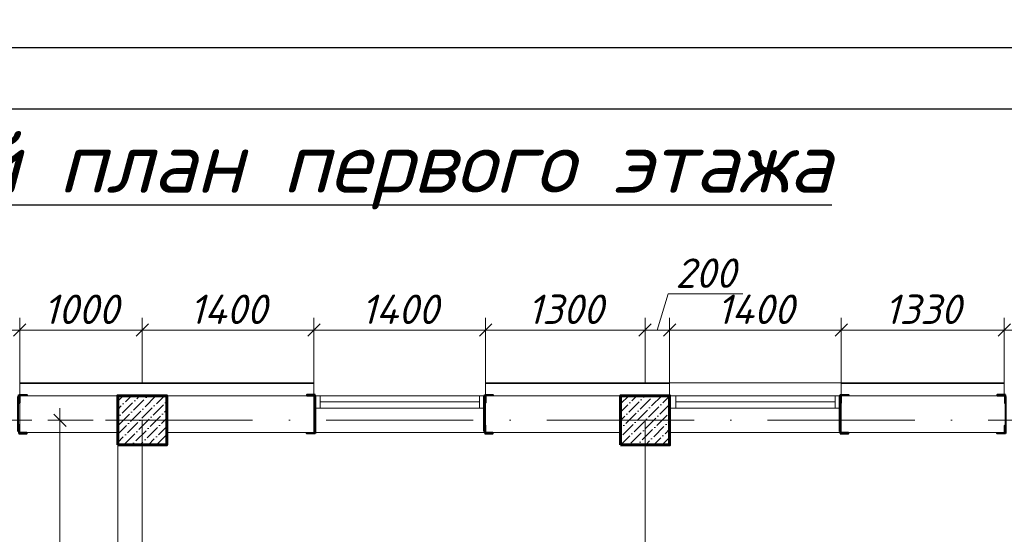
# Model space of a CAD drawing. Header units: millimetres. Extents: x 363306 to 7757304, y 1022887 to 1207196.
# Tile 152 of 256: x 938462 to 946492, y 1084707 to 1088906. Entities that reach past the tile are written whole.
import ezdxf
from ezdxf import colors
from ezdxf.entities.mleader import LeaderData, LeaderLine
from ezdxf.math import Vec2, Vec3

# ---------------------------------------------------------------- set-up
doc = ezdxf.new("R2010")
doc.units = ezdxf.units.MM
doc.linetypes.add('ACAD_ISO10W100', pattern=[18, 12, -3, 0, -3])
for name, color, linetype in [('0 @ 100', 7, 'Continuous'), ('kcd_tx', 7, 'Continuous'), ('O3SAD', 1, 'Continuous')]:
    doc.layers.add(name, color=color, linetype=linetype)
doc.layers.add('5   0.30', color=1, linetype='Continuous', lineweight=30)
doc.layers.add('размеры', color=12, linetype='Continuous', lineweight=15)
doc.styles.add('Arial', font='arial.ttf')
doc.styles.add('ISOCPEUR', font='isocpeur.TTF')
doc.styles.get("Standard").update_dxf_attribs({"font": 'isocpeui.ttf'})
doc.styles.add('WMF-Times New Roman0', font='times.ttf')
doc.styles.add('ГОСТ 2.304', font='isocpeui.ttf')
doc.dimstyles.new('Санжар', dxfattribs={"dimtxt": 240, "dimasz": 200, "dimexe": 200, "dimexo": 200, "dimgap": 50, "dimtad": 1, "dimdec": 0, "dimtxsty": 'Standard', "dimblk": 'OBLIQUE', "dimcen": 2.5, "dimdle": 200, "dimclrd": 152, "dimclre": 152, "dimclrt": 152, "dimadec": 0, "dimazin": 0, "dimtfac": 1, "dimtdec": 0, "dimtmove": 0, "dimatfit": 3, "dimldrblk": 'OBLIQUE', "dimfxl": 0, "dimlwd": 0, "dimlwe": 0, "dimarcsym": 0})

# ---------------------------------------------------------------- blocks, each defined once
blk = doc.blocks.new('*U112')
at = {"color": 0, "linetype": 'ByBlock', "lineweight": -2, "ltscale": 100}
blk.add_lwpolyline([(0, 0), (63, 0), (63, 2.7, 0.414214), (60.7, 5), (12, 5, -0.414214), (5, 12), (5, 60.7, 0.414214), (2.7, 63), (0, 63)], format="xyb", close=True, dxfattribs=at)
blk = doc.blocks.new('*U116')
at = {"color": 0, "linetype": 'ByBlock', "lineweight": -2, "ltscale": 100}
blk.add_lwpolyline([(0, 0), (63, 0), (63, 2.7, 0.414214), (60.7, 5), (12, 5, -0.414214), (5, 12), (5, 60.7, 0.414214), (2.7, 63), (0, 63)], format="xyb", close=True, dxfattribs=at)
blk = doc.blocks.new('fdsfsdfsf')
at = {"layer": '5   0.30', "color": 3, "lineweight": 40, "ltscale": 200}
blk.add_line((598335.9, 1214123.1), (598335.9, 1214407.3), dxfattribs=at)
at = {"layer": '5   0.30', "color": 3, "lineweight": 40, "ltscale": 200, "extrusion": (0, 0, -1), "xscale": 1.05763968, "yscale": 1.05763968, "zscale": -1.05763968, "rotation": 180}
blk.add_blockref('*U116', (-598340, 1214421.6), dxfattribs=at)
at = {"layer": '5   0.30', "color": 3, "lineweight": 40, "ltscale": 200, "xscale": 1.05763968, "yscale": 1.05763968, "zscale": 1.05763968}
blk.add_blockref('*U116', (598340, 1214106.8), dxfattribs=at)
blk = doc.blocks.new('_Oblique')
at = {"color": 0, "linetype": 'ByBlock', "lineweight": -2}
blk.add_line((-0.5, -0.5), (0.5, 0.5), dxfattribs=at)
blk = doc.blocks.new('*D772')
at = {"layer": 'Defpoints', "color": 0, "lineweight": 25, "transparency": 16777216}
for p in [(938462.3, 1086373), (937062.3, 1085837), (938462.3, 1085837)]:
    blk.add_point(p, dxfattribs=at)
at = {"layer": 'kcd_tx', "lineweight": 0, "transparency": 16777216}
for p, q in [((937062.3, 1085937), (937062.3, 1086473)), ((938462.3, 1085937), (938462.3, 1086473)), ((936962.3, 1086373), (938562.3, 1086373))]:
    blk.add_line(p, q, dxfattribs=at)
at = {"layer": 'kcd_tx', "lineweight": 0, "transparency": 16777216, "xscale": 100, "yscale": 100, "zscale": 100, "rotation": 180}
blk.add_blockref('_Oblique', (937062.3, 1086373), dxfattribs=at)
at = {"layer": 'kcd_tx', "lineweight": 0, "transparency": 16777216, "xscale": 100, "yscale": 100, "zscale": 100}
blk.add_blockref('_Oblique', (938462.3, 1086373), dxfattribs=at)
at = {"layer": 'kcd_tx', "lineweight": 30, "transparency": 16777216, "insert": (937762.3, 1086543), "char_height": 240, "attachment_point": 5}
blk.add_mtext('1400', dxfattribs=at)
blk = doc.blocks.new('*D773')
at = {"layer": 'Defpoints', "color": 0, "lineweight": 25, "transparency": 16777216}
for p in [(939462.3, 1086373), (938462.3, 1085837), (939462.3, 1085837)]:
    blk.add_point(p, dxfattribs=at)
at = {"layer": 'kcd_tx', "lineweight": 0, "transparency": 16777216}
for p, q in [((938462.3, 1085937), (938462.3, 1086473)), ((939462.3, 1085937), (939462.3, 1086473)), ((938362.3, 1086373), (939562.3, 1086373))]:
    blk.add_line(p, q, dxfattribs=at)
at = {"layer": 'kcd_tx', "lineweight": 0, "transparency": 16777216, "xscale": 100, "yscale": 100, "zscale": 100, "rotation": 180}
blk.add_blockref('_Oblique', (938462.3, 1086373), dxfattribs=at)
at = {"layer": 'kcd_tx', "lineweight": 0, "transparency": 16777216, "xscale": 100, "yscale": 100, "zscale": 100}
blk.add_blockref('_Oblique', (939462.3, 1086373), dxfattribs=at)
at = {"layer": 'kcd_tx', "lineweight": 30, "transparency": 16777216, "insert": (938962.3, 1086543), "char_height": 240, "attachment_point": 5}
blk.add_mtext('1000', dxfattribs=at)
blk = doc.blocks.new('*D774')
at = {"layer": 'Defpoints', "color": 0, "lineweight": 25, "transparency": 16777216}
for p in [(940862.3, 1086373), (939462.3, 1085837), (940862.3, 1085837)]:
    blk.add_point(p, dxfattribs=at)
at = {"layer": 'kcd_tx', "lineweight": 0, "transparency": 16777216}
for p, q in [((939462.3, 1085937), (939462.3, 1086473)), ((940862.3, 1085937), (940862.3, 1086473)), ((939362.3, 1086373), (940962.3, 1086373))]:
    blk.add_line(p, q, dxfattribs=at)
at = {"layer": 'kcd_tx', "lineweight": 0, "transparency": 16777216, "xscale": 100, "yscale": 100, "zscale": 100, "rotation": 180}
blk.add_blockref('_Oblique', (939462.3, 1086373), dxfattribs=at)
at = {"layer": 'kcd_tx', "lineweight": 0, "transparency": 16777216, "xscale": 100, "yscale": 100, "zscale": 100}
blk.add_blockref('_Oblique', (940862.3, 1086373), dxfattribs=at)
at = {"layer": 'kcd_tx', "lineweight": 30, "transparency": 16777216, "insert": (940162.3, 1086543), "char_height": 240, "attachment_point": 5}
blk.add_mtext('1400', dxfattribs=at)
blk = doc.blocks.new('*D775')
at = {"layer": 'Defpoints', "color": 0, "lineweight": 25, "transparency": 16777216}
for p in [(942262.3, 1086373), (940862.3, 1085837), (942262.3, 1085837)]:
    blk.add_point(p, dxfattribs=at)
at = {"layer": 'kcd_tx', "lineweight": 0, "transparency": 16777216}
for p, q in [((940862.3, 1085937), (940862.3, 1086473)), ((942262.3, 1085937), (942262.3, 1086473)), ((940762.3, 1086373), (942362.3, 1086373))]:
    blk.add_line(p, q, dxfattribs=at)
at = {"layer": 'kcd_tx', "lineweight": 0, "transparency": 16777216, "xscale": 100, "yscale": 100, "zscale": 100, "rotation": 180}
blk.add_blockref('_Oblique', (940862.3, 1086373), dxfattribs=at)
at = {"layer": 'kcd_tx', "lineweight": 0, "transparency": 16777216, "xscale": 100, "yscale": 100, "zscale": 100}
blk.add_blockref('_Oblique', (942262.3, 1086373), dxfattribs=at)
at = {"layer": 'kcd_tx', "lineweight": 30, "transparency": 16777216, "insert": (941562.3, 1086543), "char_height": 240, "attachment_point": 5}
blk.add_mtext('1400', dxfattribs=at)
blk = doc.blocks.new('*D776')
at = {"layer": 'Defpoints', "color": 0, "lineweight": 25, "transparency": 16777216}
for p in [(943562.3, 1086373), (942262.3, 1085837), (943562.3, 1085837)]:
    blk.add_point(p, dxfattribs=at)
at = {"layer": 'kcd_tx', "lineweight": 0, "transparency": 16777216}
for p, q in [((942262.3, 1085937), (942262.3, 1086473)), ((943562.3, 1085937), (943562.3, 1086473)), ((942162.3, 1086373), (943662.3, 1086373))]:
    blk.add_line(p, q, dxfattribs=at)
at = {"layer": 'kcd_tx', "lineweight": 0, "transparency": 16777216, "xscale": 100, "yscale": 100, "zscale": 100, "rotation": 180}
blk.add_blockref('_Oblique', (942262.3, 1086373), dxfattribs=at)
at = {"layer": 'kcd_tx', "lineweight": 0, "transparency": 16777216, "xscale": 100, "yscale": 100, "zscale": 100}
blk.add_blockref('_Oblique', (943562.3, 1086373), dxfattribs=at)
at = {"layer": 'kcd_tx', "lineweight": 30, "transparency": 16777216, "insert": (942912.3, 1086543), "char_height": 240, "attachment_point": 5}
blk.add_mtext('1300', dxfattribs=at)
blk = doc.blocks.new('*D777')
at = {"layer": 'Defpoints', "color": 0, "lineweight": 25, "transparency": 16777216}
for p in [(943762.3, 1086373), (943562.3, 1085837), (943762.3, 1085837)]:
    blk.add_point(p, dxfattribs=at)
at = {"layer": 'kcd_tx', "lineweight": 0, "transparency": 16777216}
for p, q in [((943662.3, 1086373), (943750.8, 1086668)), ((943750.8, 1086668), (944360.6, 1086668)), ((943562.3, 1085937), (943562.3, 1086473)), ((943762.3, 1085937), (943762.3, 1086473)), ((943462.3, 1086373), (943862.3, 1086373))]:
    blk.add_line(p, q, dxfattribs=at)
at = {"layer": 'kcd_tx', "lineweight": 0, "transparency": 16777216, "xscale": 100, "yscale": 100, "zscale": 100, "rotation": 180}
blk.add_blockref('_Oblique', (943562.3, 1086373), dxfattribs=at)
at = {"layer": 'kcd_tx', "lineweight": 0, "transparency": 16777216, "xscale": 100, "yscale": 100, "zscale": 100}
blk.add_blockref('_Oblique', (943762.3, 1086373), dxfattribs=at)
at = {"layer": 'kcd_tx', "lineweight": 30, "transparency": 16777216, "insert": (944055.7, 1086838), "char_height": 240, "attachment_point": 5}
blk.add_mtext('200', dxfattribs=at)
blk = doc.blocks.new('*D778')
at = {"layer": 'Defpoints', "color": 0, "lineweight": 25, "transparency": 16777216}
for p in [(945162.3, 1086373), (943762.3, 1085837), (945162.3, 1085837)]:
    blk.add_point(p, dxfattribs=at)
at = {"layer": 'kcd_tx', "lineweight": 0, "transparency": 16777216}
for p, q in [((943762.3, 1085937), (943762.3, 1086473)), ((945162.3, 1085937), (945162.3, 1086473)), ((943662.3, 1086373), (945262.3, 1086373))]:
    blk.add_line(p, q, dxfattribs=at)
at = {"layer": 'kcd_tx', "lineweight": 0, "transparency": 16777216, "xscale": 100, "yscale": 100, "zscale": 100, "rotation": 180}
blk.add_blockref('_Oblique', (943762.3, 1086373), dxfattribs=at)
at = {"layer": 'kcd_tx', "lineweight": 0, "transparency": 16777216, "xscale": 100, "yscale": 100, "zscale": 100}
blk.add_blockref('_Oblique', (945162.3, 1086373), dxfattribs=at)
at = {"layer": 'kcd_tx', "lineweight": 30, "transparency": 16777216, "insert": (944462.3, 1086543), "char_height": 240, "attachment_point": 5}
blk.add_mtext('1400', dxfattribs=at)
blk = doc.blocks.new('*D779')
at = {"layer": 'Defpoints', "color": 0, "lineweight": 25, "transparency": 16777216}
for p in [(946492.3, 1086373), (945162.3, 1085837), (946492.3, 1085837)]:
    blk.add_point(p, dxfattribs=at)
at = {"layer": 'kcd_tx', "lineweight": 0, "transparency": 16777216}
for p, q in [((945162.3, 1085937), (945162.3, 1086473)), ((946492.3, 1085937), (946492.3, 1086473)), ((945062.3, 1086373), (946592.3, 1086373))]:
    blk.add_line(p, q, dxfattribs=at)
at = {"layer": 'kcd_tx', "lineweight": 0, "transparency": 16777216, "xscale": 100, "yscale": 100, "zscale": 100, "rotation": 180}
blk.add_blockref('_Oblique', (945162.3, 1086373), dxfattribs=at)
at = {"layer": 'kcd_tx', "lineweight": 0, "transparency": 16777216, "xscale": 100, "yscale": 100, "zscale": 100}
blk.add_blockref('_Oblique', (946492.3, 1086373), dxfattribs=at)
at = {"layer": 'kcd_tx', "lineweight": 30, "transparency": 16777216, "insert": (945827.3, 1086543), "char_height": 240, "attachment_point": 5}
blk.add_mtext('1330', dxfattribs=at)
blk = doc.blocks.new('*D780')
at = {"layer": 'Defpoints', "color": 0, "lineweight": 25, "transparency": 16777216}
for p in [(947892.3, 1086373), (946492.3, 1085837), (947892.3, 1085837)]:
    blk.add_point(p, dxfattribs=at)
at = {"layer": 'kcd_tx', "lineweight": 0, "transparency": 16777216}
for p, q in [((946492.3, 1085937), (946492.3, 1086473)), ((947892.3, 1085937), (947892.3, 1086473)), ((946392.3, 1086373), (947992.3, 1086373))]:
    blk.add_line(p, q, dxfattribs=at)
at = {"layer": 'kcd_tx', "lineweight": 0, "transparency": 16777216, "xscale": 100, "yscale": 100, "zscale": 100, "rotation": 180}
blk.add_blockref('_Oblique', (946492.3, 1086373), dxfattribs=at)
at = {"layer": 'kcd_tx', "lineweight": 0, "transparency": 16777216, "xscale": 100, "yscale": 100, "zscale": 100}
blk.add_blockref('_Oblique', (947892.3, 1086373), dxfattribs=at)
at = {"layer": 'kcd_tx', "lineweight": 30, "transparency": 16777216, "insert": (947192.3, 1086543), "char_height": 240, "attachment_point": 5}
blk.add_mtext('1400', dxfattribs=at)
blk = doc.blocks.new('*D700')
at = {"layer": 'Defpoints', "color": 0, "lineweight": 25, "transparency": 16777216}
for p in [(938790.8, 1085637), (939162.3, 1085637), (939262.3, 1082487)]:
    blk.add_point(p, dxfattribs=at)
at = {"layer": 'kcd_tx', "lineweight": 0, "transparency": 16777216}
for p, q in [((938790.8, 1082387), (938790.8, 1085737)), ((939062.3, 1085637), (938690.8, 1085637)), ((939162.3, 1082487), (938690.8, 1082487))]:
    blk.add_line(p, q, dxfattribs=at)
at = {"layer": 'kcd_tx', "lineweight": 0, "transparency": 16777216, "xscale": 100, "yscale": 100, "zscale": 100}
for p, rotation in [((938790.8, 1085637), 90), ((938790.8, 1082487), 270)]:
    blk.add_blockref('_Oblique', p, dxfattribs=dict(at, rotation=rotation))
at = {"layer": 'kcd_tx', "lineweight": 30, "transparency": 16777216, "insert": (938620.8, 1084062), "char_height": 240, "attachment_point": 5, "rotation": 90}
blk.add_mtext('3150', dxfattribs=at)
blk = doc.blocks.new('dsfsdfsf')
at = {"layer": '5   0.30', "color": 3, "lineweight": 40, "ltscale": 200}
for p, q in [((584481.3, 1195834.3), (584481.3, 1196118.5)), ((585856.9, 1195834.3), (585856.9, 1196118.5))]:
    blk.add_line(p, q, dxfattribs=at)
at = {"layer": '5   0.30', "color": 3, "lineweight": 40, "ltscale": 200, "extrusion": (0, 0, -1), "yscale": 1.05763968, "zscale": -1.05763968, "rotation": 180}
for p, xscale in [((-584477.3, 1196132.8), -1.05763968), ((-585861, 1196132.8), 1.05763968)]:
    blk.add_blockref('*U112', p, dxfattribs=dict(at, xscale=xscale))
at = {"layer": '5   0.30', "color": 3, "lineweight": 40, "ltscale": 200, "yscale": 1.05763968, "zscale": 1.05763968}
for p, xscale in [((584477.3, 1195818), -1.05763968), ((585861, 1195818), 1.05763968)]:
    blk.add_blockref('*U112', p, dxfattribs=dict(at, xscale=xscale))
ml = blk.add_multileader_mtext('Standard')
ml.set_content('{\\fISOCPEUR|b0|i1|c204|p34;\\C5;Ст-1}', color=256, style='ISOCPEUR')
ml.set_leader_properties()
ml.build(insert=Vec2(0, 0))
ml.multileader.update_dxf_attribs({"text_left_attachment_type": 6, "text_right_attachment_type": 6, "dogleg_length": 0.208, "arrow_head_size": 187.5, "scale": 100})
ctx = ml.context
ctx.base_point, ctx.scale, ctx.char_height, ctx.arrow_head_size, ctx.landing_gap_size, ctx.plane_origin = Vec3(584902.5, 1195302), 100, 200, 187.5, 0, Vec3(589107.2, 1193904.4)
ctx.left_attachment, ctx.right_attachment, ctx.text_align_type = 6, 6, 1
notes = []
notes.append((ctx, [(1, (1, 1, 0), (585499.9, 1195302), (-1, 0), 20.8, [(2, [(584477.3, 1195818)], 0, []), (1, [(585879.7, 1195826.4), (585879.7, 1195826.4)], 0, [])])]))
ctx.mtext.insert, ctx.mtext.alignment, ctx.mtext.flow_direction = Vec3(585190.8, 1195542), 2, 5
for ctx, leaders in notes:
    for number, flags, end, landing, length, lines in leaders:
        leader = LeaderData()
        leader.index, (leader.has_last_leader_line, leader.has_dogleg_vector, leader.attachment_direction) = number, flags
        leader.last_leader_point, leader.dogleg_vector, leader.dogleg_length = Vec3(end), Vec3(landing), length
        for number, points, colour, breaks in lines:
            line = LeaderLine()
            line.index, line.vertices, line.color, line.breaks = number, Vec3.list(points), colors.encode_raw_color(colour), breaks
            leader.lines.append(line)
        ctx.leaders.append(leader)

msp = doc.modelspace()

# ---------------------------------------------------------------- hatches: boundary and pattern name
at = {"lineweight": 0, "ltscale": 100}
h = msp.add_hatch(dxfattribs=at)
h.set_pattern_fill('ANSI36', color=256, scale=15, style=0)
h.set_pattern_definition([(45, (-16104500.283, 10268667.04), (25.25697034, 92.60889125), [119.0625, -23.8125, 0, -23.8125])])
h.paths.add_polyline_path([(939662.268, 1085837.041), (939262.268, 1085837.041), (939262.268, 1085437.041), (939662.268, 1085437.041)])
h = msp.add_hatch(dxfattribs=at)
h.set_pattern_fill('ANSI36', color=256, scale=15, style=0)
h.set_pattern_definition([(45, (-16109200.283, 10268667.04), (25.25697034, 92.60889125), [119.0625, -23.8125, 0, -23.8125])])
h.paths.add_polyline_path([(943762.268, 1085837.041), (943362.268, 1085837.041), (943362.268, 1085437.041), (943762.268, 1085437.041)])

# ---------------------------------------------------------------- linework, layer by layer
for p, q in [((945162.268, 1085944.041), (943762.268, 1085944.041)), ((940862.268, 1085837.041), (938462.268, 1085837.041)), ((938462.268, 1085837.041), (938462.268, 1085537.041)), ((940862.268, 1085837.041), (940862.268, 1085537.041)), ((943762.268, 1085837.041), (942262.268, 1085837.041)), ((942262.268, 1085837.041), (942262.268, 1085537.041)), ((943762.268, 1085837.041), (943762.268, 1085437.041)), ((946492.268, 1085837.041), (945162.268, 1085837.041)), ((945162.268, 1085837.041), (945162.268, 1085537.041)), ((939262.268, 1085537.041), (938462.268, 1085537.041)), ((940862.268, 1085537.041), (939662.268, 1085537.041)), ((942262.268, 1085537.041), (940862.268, 1085537.041)), ((942262.268, 1085537.041), (940862.268, 1085537.041)), ((943362.268, 1085537.041), (942262.268, 1085537.041)), ((945162.268, 1085537.041), (943762.268, 1085537.041)), ((945162.268, 1085537.041), (943762.268, 1085537.041)), ((946492.268, 1085537.041), (945162.268, 1085537.041)), ((939262.268, 1079537.041), (939262.268, 1085437.041)), ((939462.268, 1079537.041), (939462.268, 1085437.041))]:
    msp.add_line(p, q, dxfattribs=at)
at = {"color": 5, "lineweight": 0}
for p, q in [((942212.268, 1085837.041), (940912.268, 1085837.041)), ((945112.268, 1085837.041), (943812.268, 1085837.041)), ((942212.268, 1085787.041), (940912.268, 1085787.041)), ((942212.268, 1085737.041), (940912.268, 1085737.041)), ((945112.268, 1085787.041), (943812.268, 1085787.041)), ((945112.268, 1085737.041), (943812.268, 1085737.041))]:
    msp.add_line(p, q, dxfattribs=at)
at = {"color": 1, "linetype": 'ACAD_ISO10W100', "lineweight": 9, "ltscale": 100}
for p, q in [((952962.268, 1085637.041), (923748.61, 1085637.041)), ((939462.268, 1085637.041), (939462.268, 1065521.995)), ((943562.268, 1085637.041), (943562.268, 1065521.995))]:
    msp.add_line(p, q, dxfattribs=at)
at = {"lineweight": 30}
msp.add_lwpolyline([(922706.348, 1088178.072), (962206.348, 1088178.072), (962206.348, 1059478.072), (922706.348, 1059478.072)], close=True, dxfattribs=at)
at = {"color": 252, "lineweight": 0, "ltscale": 100}
for points in [[(940862.268, 1085944.041), (938462.268, 1085944.041)], [(938462.268, 1085837.041), (938462.268, 1085944.041)], [(940862.268, 1085837.041), (940862.268, 1085944.041)], [(943762.268, 1085944.041), (942262.268, 1085944.041)], [(942262.268, 1085837.041), (942262.268, 1085944.041)], [(943762.268, 1085837.041), (943762.268, 1085944.041)], [(946492.268, 1085944.041), (945162.268, 1085944.041)], [(945162.268, 1085837.041), (945162.268, 1085944.041)], [(946492.268, 1085837.041), (946492.268, 1085944.041)]]:
    msp.add_lwpolyline(points, dxfattribs=at)
at = {"color": 32, "lineweight": 0, "ltscale": 100}
for points in [[(940862.268, 1085937.041), (938462.268, 1085937.041)], [(943762.268, 1085937.041), (942262.268, 1085937.041)], [(946492.268, 1085937.041), (945162.268, 1085937.041)]]:
    msp.add_lwpolyline(points, dxfattribs=at)
at = {"color": 5, "lineweight": 0}
for points in [[(940862.268, 1085737.041), (940912.268, 1085737.041), (940912.268, 1085837.041), (940862.268, 1085837.041)], [(942262.268, 1085737.041), (942212.268, 1085737.041), (942212.268, 1085837.041), (942262.268, 1085837.041)], [(943762.268, 1085737.041), (943812.268, 1085737.041), (943812.268, 1085837.041), (943762.268, 1085837.041)], [(945162.268, 1085737.041), (945112.268, 1085737.041), (945112.268, 1085837.041), (945162.268, 1085837.041)]]:
    msp.add_lwpolyline(points, close=True, dxfattribs=at)
at = {"layer": 'O3SAD', "color": 1}
msp.add_lwpolyline([(920706.348, 1088678.072), (962706.348, 1088678.072), (962706.348, 1058978.072), (920706.348, 1058978.072)], close=True, dxfattribs=at)
at = {"layer": 'размеры', "lineweight": 60, "ltscale": 5}
for points in [[(939262.268, 1085437.041), (939662.268, 1085437.041), (939662.268, 1085837.041), (939262.268, 1085837.041)], [(943362.268, 1085437.041), (943762.268, 1085437.041), (943762.268, 1085837.041), (943362.268, 1085837.041)]]:
    msp.add_lwpolyline(points, close=True, dxfattribs=at)

# ---------------------------------------------------------------- block references
at = {"color": 244, "lineweight": 0, "true_color": 0x991b1e}
for name, p in [('dsfsdfsf', (352593.837, -110288.337)), ('dsfsdfsf', (356393.837, -110288.337)), ('fdsfsdfsf', (346814.845, -128577.129)), ('dsfsdfsf', (362023.837, -110288.337))]:
    msp.add_blockref(name, p, dxfattribs=at)

# ---------------------------------------------------------------- texts
at = {"insert": (940027.538, 1087994.201), "char_height": 500, "width": 10776.62083, "attachment_point": 2, "style": 'WMF-Times New Roman0'}
msp.add_mtext('{\\fISOCPEUR|b0|i1|c204|p34;\\LКладочный план первого этажа }', dxfattribs=at)
at = {"color": 116, "lineweight": 0, "true_color": 0x136734, "insert": (883892.483, 1087785.858), "char_height": 500, "width": 18765.00851, "attachment_point": 1, "style": 'Arial'}
msp.add_mtext('\\pi1602.2;{\\fISOCPEUR|b0|i1|c204|p34;\\L\\C256;\\c0;План ленточного фундамента для перегородки }', dxfattribs=at)
at = {"layer": '0 @ 100', "color": 7, "insert": (761996.908, 1075986.433), "char_height": 318.940213, "width": 19697.5359, "attachment_point": 4, "style": 'ГОСТ 2.304'}
msp.add_mtext('\\pi5457.36288;{\\fISOCPEUR|b1|i1|c204|p34;Характеристика участка строительства:\\P\\pi0;\\P}Расчетная зимняя температура воздух 15 °С.\\PСкоростной напор ветра   - 38кг/м2.\\PВес снегового покрова    - 50кг/м2.\\PКлассификация зданий по функциональной пожарной опасности - Ф 4.1 \\PКоэффициент надежности по назначению - 0.95\\P\\P^IПроектом разработано подъёмник для мало мобильных граждан населения грузоподъемностью 250 кг. скоростью 0,25 см/с. Двери шахт подъёмника противопожарные с пределом огнестойкости El 30. Подъёмники оборудованы кабинами габаритами 1500х1500 мм, ширина дверей кабины обеспечивает проезд инвалидной коляски. Для экстренных случаев подъёмник оснащен дополнительным аккумулятором и механическим спуском для безопасного спуска пассажира в нулевую отметку. Так же в дверях подъёмника установлены замки датчики которые открываются с ключевыми картами, чтобы открыть двери подъёмника.\\P^IС внешней и внутренней стороны наружных стен предусмотрено обшивка из аквапанелей толщиной 12,5мм с утеплением из минераловатной ваты на кварцевой основе, А =0,040 Вт/мС, толщиной 100мм. (по теплотехническому расчету). Наружная отделка из органическое стекло.\\P^IПодрядчик обязан предоставить заказчику сертификаты соответствия и пожарной безопасности на фасадную систему и все применяемые в данной системе материалы и изделия.\\PКонструкции, изделия и материалы применены по действующим стандартам, ТУ, сертификатам. На путях эвакуации используются отделочные материалы, соответствующие требованиям п. 5.25 ШНК 2.01.02-04.\\PОтделка стен с внутренней стороны окраска водоэмульсионными красками светлых тонов. Во внутренней и наружной отделке использованы современные отделочные материалы используемые на территории Республики Узбекистан.\\P^IКрыша - скатная из металлических профилированных листов с полимерными покрытиями с обеих сторон толщ.0,55мм по металлическим конструкциям.\\P^IПо периметру наружных стен устраивается бетонная отмостка. Бетон кл.В 7,5 шириной 1000 мм, толщиной 50 мм по гравийному основанию толщиной 100 мм -150 мм.\\P^IВсе строительно-монтажные работы вести согласно указаний соответствующих строительных норм и проекта производства работ (П.П.Р.) на основании ШНК 3.01.01 - 03 и КМК 3.01.02 - 00.', dxfattribs=at)

# ---------------------------------------------------------------- dimensions: what is measured, and where the dimension line sits
at = {"layer": 'kcd_tx', "color": 244, "lineweight": 30, "true_color": 0x991b1e}
for base, p1, p2, picture, middle in [((943762.268, 1086372.98), (943562.268, 1085837.041), (943762.268, 1085837.041), '*D777', (943800.768, 1086837.98)), ((938462.268, 1086372.98), (937062.268, 1085837.041), (938462.268, 1085837.041), '*D772', (937762.268, 1086542.98)), ((939462.268, 1086372.98), (938462.268, 1085837.041), (939462.268, 1085837.041), '*D773', (938962.268, 1086542.98)), ((940862.268, 1086372.98), (939462.268, 1085837.041), (940862.268, 1085837.041), '*D774', (940162.268, 1086542.98)), ((942262.289, 1086372.98), (940862.268, 1085837.041), (942262.289, 1085837.041), '*D775', (941562.278, 1086542.98)), ((943562.268, 1086372.98), (942262.289, 1085837.041), (943562.268, 1085837.041), '*D776', (942912.278, 1086542.98)), ((945162.268, 1086372.98), (943762.268, 1085837.041), (945162.268, 1085837.041), '*D778', (944462.268, 1086542.98)), ((946492.268, 1086372.98), (945162.268, 1085837.041), (946492.268, 1085837.041), '*D779', (945827.268, 1086542.98)), ((947892.289, 1086372.98), (946492.268, 1085837.041), (947892.289, 1085837.041), '*D780', (947192.278, 1086542.98))]:
    dim = msp.add_linear_dim(base=base, p1=p1, p2=p2, dimstyle='Санжар', override={"dimasz": 100, "dimexe": 100, "dimexo": 100, "dimdle": 100, "dimclrd": 256, "dimclre": 256, "dimclrt": 256, "dimtmove": 1, "dimfxl": 0, "dimarcsym": 2}, dxfattribs=at)
    dim.commit()
    dim.dimension.update_dxf_attribs({"geometry": picture, "text_midpoint": middle})
dim = msp.add_linear_dim(base=(938790.819, 1085637.041), p1=(939262.268, 1082487.041), p2=(939162.268, 1085637.041), angle=90, dimstyle='Санжар', override={"dimasz": 100, "dimexe": 100, "dimexo": 100, "dimdle": 100, "dimclrd": 256, "dimclre": 256, "dimclrt": 256, "dimtmove": 1, "dimfxl": 0, "dimarcsym": 2}, dxfattribs=at)
dim.commit()
dim.dimension.update_dxf_attribs({"geometry": '*D700', "text_midpoint": (938620.819, 1084062.041)})

doc.saveas('drawing.dxf')
